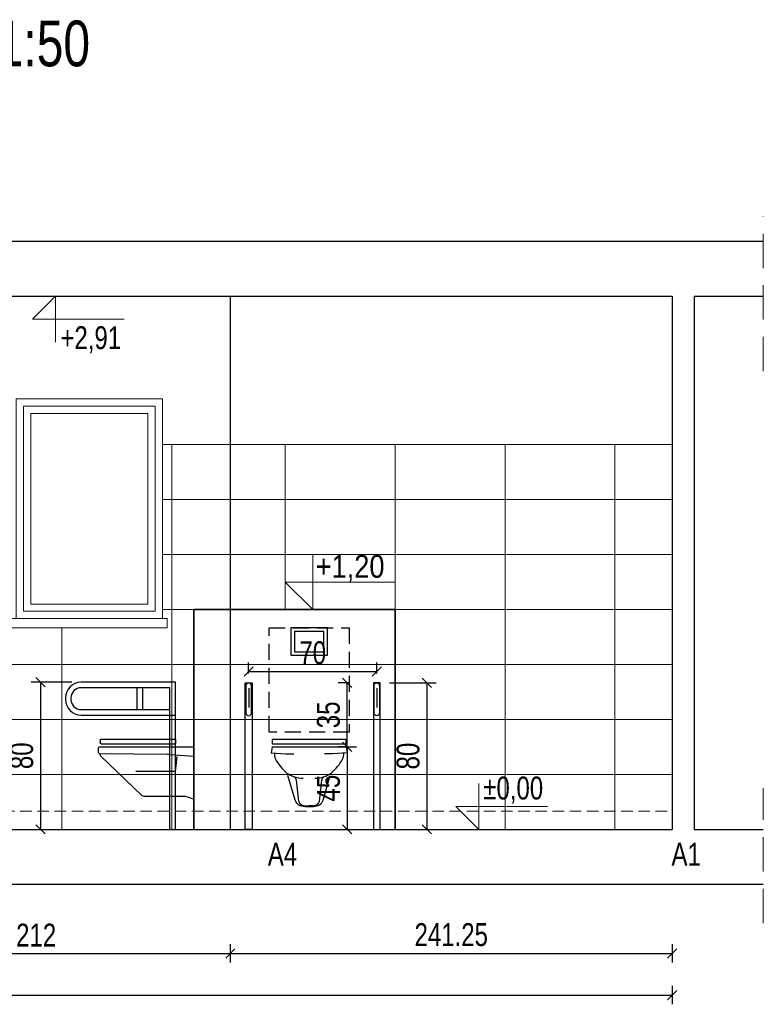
# Model space of a CAD drawing. Header units: inches. Extents: x 0 to 77643, y -44170 to 0.
# Tile 42 of 159: x 68622 to 69028, y -43212 to -42675. Entities that reach past the tile are written whole.
import ezdxf

# ---------------------------------------------------------------- set-up
doc = ezdxf.new("R2010")
doc.units = ezdxf.units.IN
doc.header["$MEASUREMENT"] = 0
doc.linetypes.add('HIDDEN', pattern=[0.375, 0.25, -0.125])
doc.layers.get('0').update_dxf_attribs({"lineweight": 0})
doc.layers.get('Defpoints').update_dxf_attribs({"lineweight": 0})
for name, color, linetype, lineweight in [('p--kafelki', 251, 'Continuous', 13), ('p--numeracja rozwinięcie', 104, 'Continuous', 0), ('p--podpis rysunku', 7, 'Continuous', 0), ('p--wymiary-1-50', 5, 'Continuous', 0), ('p--łazienka NP', 150, 'Continuous', 25), ('p--ściana rozwinięcie', 9, 'Continuous', 25)]:
    doc.layers.add(name, color=color, linetype=linetype, lineweight=lineweight)
doc.styles.add('1-50', font='arial.ttf', dxfattribs={"width": 0.75, "height": 12.5})
doc.styles.get("Standard").update_dxf_attribs({"font": 'arial.ttf', "width": 0.75})
doc.dimstyles.new('1-50', dxfattribs={"dimtxt": 12.5, "dimasz": 5, "dimexe": 5, "dimexo": 5, "dimgap": 0.09, "dimtad": 0, "dimdsep": 46, "dimtxsty": '1-50', "dimblk": 'OBLIQUE', "dimcen": 0.09, "dimadec": 0, "dimazin": 0, "dimtfac": 1, "dimtdec": 4, "dimtix": 1, "dimtofl": 0, "dimtmove": 2, "dimatfit": 3, "dimldrblk": 'OBLIQUE', "dimfxl": 5, "dimfxlon": 1, "dimtvp": 0.8, "dimtolj": 1, "dimtzin": 0, "dimarcsym": 0})

# ---------------------------------------------------------------- blocks, each defined once
blk = doc.blocks.new('_OBLIQUE')
at = {"color": 0, "linetype": 'ByBlock', "lineweight": -2}
for p, q in [((-0.5, -0.5), (0.5, 0.5)), ((0, 0), (0, 0))]:
    blk.add_line(p, q, dxfattribs=at)
blk = doc.blocks.new('*D1708')
at = {"layer": 'Defpoints', "color": 0}
for p in [(68978.03, -43116.49), (68071.53, -43178.81), (68978.03, -43206.98)]:
    blk.add_point(p, dxfattribs=at)
at = {"layer": 'p--wymiary-1-50', "color": 0, "lineweight": -2}
for p, q in [((68071.53, -43201.98), (68071.53, -43211.98)), ((68978.03, -43201.98), (68978.03, -43211.98)), ((68071.53, -43206.98), (68978.03, -43206.98))]:
    blk.add_line(p, q, dxfattribs=at)
at = {"layer": 'p--wymiary-1-50', "color": 0, "lineweight": -2, "xscale": 5, "yscale": 5, "zscale": 5, "rotation": 180}
blk.add_blockref('_OBLIQUE', (68071.53, -43206.98), dxfattribs=at)
at = {"layer": 'p--wymiary-1-50', "color": 0, "lineweight": -2, "xscale": 5, "yscale": 5, "zscale": 5}
blk.add_blockref('_OBLIQUE', (68978.03, -43206.98), dxfattribs=at)
at = {"layer": 'p--wymiary-1-50', "color": 0, "linetype": 'Continuous', "ltscale": 12, "insert": (68524.78, -43196.77), "char_height": 12.5, "attachment_point": 5, "style": '1-50'}
blk.add_mtext('\\A1;906.5', dxfattribs=at)
blk = doc.blocks.new('*D1712')
at = {"layer": 'Defpoints', "color": 0}
for p in [(68524.78, -43116.49), (68736.78, -43116.49), (68736.78, -43184.23)]:
    blk.add_point(p, dxfattribs=at)
at = {"layer": 'p--wymiary-1-50', "color": 0, "lineweight": -2}
for p, q in [((68524.78, -43179.23), (68524.78, -43189.23)), ((68736.78, -43179.23), (68736.78, -43189.23)), ((68524.78, -43184.23), (68736.78, -43184.23))]:
    blk.add_line(p, q, dxfattribs=at)
at = {"layer": 'p--wymiary-1-50', "color": 0, "lineweight": -2, "xscale": 5, "yscale": 5, "zscale": 5, "rotation": 180}
blk.add_blockref('_OBLIQUE', (68524.78, -43184.23), dxfattribs=at)
at = {"layer": 'p--wymiary-1-50', "color": 0, "lineweight": -2, "xscale": 5, "yscale": 5, "zscale": 5}
blk.add_blockref('_OBLIQUE', (68736.78, -43184.23), dxfattribs=at)
at = {"layer": 'p--wymiary-1-50', "color": 0, "linetype": 'Continuous', "ltscale": 12, "insert": (68630.78, -43174.19), "char_height": 12.5, "attachment_point": 5, "style": '1-50'}
blk.add_mtext('\\A1;212', dxfattribs=at)
blk = doc.blocks.new('*D1713')
at = {"layer": 'Defpoints', "color": 0}
for p in [(68736.78, -43116.49), (68978.03, -43116.49), (68978.03, -43184.23)]:
    blk.add_point(p, dxfattribs=at)
at = {"layer": 'p--wymiary-1-50', "color": 0, "lineweight": -2}
for p, q in [((68736.78, -43179.23), (68736.78, -43189.23)), ((68978.03, -43179.23), (68978.03, -43189.23)), ((68736.78, -43184.23), (68978.03, -43184.23))]:
    blk.add_line(p, q, dxfattribs=at)
at = {"layer": 'p--wymiary-1-50', "color": 0, "lineweight": -2, "xscale": 5, "yscale": 5, "zscale": 5, "rotation": 180}
blk.add_blockref('_OBLIQUE', (68736.78, -43184.23), dxfattribs=at)
at = {"layer": 'p--wymiary-1-50', "color": 0, "lineweight": -2, "xscale": 5, "yscale": 5, "zscale": 5}
blk.add_blockref('_OBLIQUE', (68978.03, -43184.23), dxfattribs=at)
at = {"layer": 'p--wymiary-1-50', "color": 0, "linetype": 'Continuous', "ltscale": 12, "insert": (68857.41, -43174.02), "char_height": 12.5, "attachment_point": 5, "style": '1-50'}
blk.add_mtext('\\A1;241.25', dxfattribs=at)
blk = doc.blocks.new('ubi008_w')
for p, q in [((-17.85, 45.55), (-17.85, 42.63)), ((22.61, 45.55), (-17.85, 45.55)), ((22.61, 42.63), (22.61, 45.55)), ((-17.85, 40.6), (-18.4, 36.49)), ((-17.85, 42.63), (22.61, 42.63)), ((-17.85, 40.6), (22.61, 40.6)), ((22.61, 40.6), (23.16, 36.49)), ((-18.4, 36.49), (-10.34, 35.9)), ((-10.34, 35.9), (-6.03, 35.9)), ((15.09, 35.9), (10.78, 35.9)), ((23.16, 36.49), (15.09, 35.9)), ((-5.25, 4.19), (-9.15, 21.17)), ((-3.29, 3.56), (-4.57, 17.85)), ((8.04, 3.56), (9.32, 17.85)), ((10.01, 4.19), (13.9, 21.17)), ((-0.04, 0.49), (2.38, 0.41)), ((0, 0), (4.75, 0)), ((4.79, 0.49), (2.37, 0.41))]:
    blk.add_line(p, q)
for centre, radius, start, end in [((-4.99, 35.95), 11.57, 178.0217, 198.9508), ((9.74, 35.95), 11.57, 341.0491, 1.9782), ((16.39, 46.51), 35.35, 203.8845, 222.3732), ((-11.64, 46.51), 35.35, 317.6268, 336.1155), ((-0.39, 33.39), 14.2, 228.935, 268.2113), ((5.14, 33.39), 14.2, 271.7887, 311.0651), ((-7.84, 17.64), 3.28, 3.715, 41.7265), ((12.6, 17.64), 3.28, 138.2736, 176.285), ((0, 5.39), 5.39, 192.923, 270), ((0.07, 3.86), 3.37, 185.12, 268.2098), ((4.75, 5.39), 5.39, 270, 347.0769), ((4.68, 3.86), 3.37, 271.7904, 354.8799)]:
    blk.add_arc(centre, radius, start, end)
blk = doc.blocks.new('*D1716')
at = {"color": 0, "linetype": 'Continuous', "lineweight": -2}
for p, q in [((68794.71, -43071.49), (68805.59, -43071.49)), ((68800.59, -43071.49), (68800.59, -43116.49)), ((68795.28, -43116.49), (68805.59, -43116.49))]:
    blk.add_line(p, q, dxfattribs=at)
at = {"layer": 'Defpoints', "color": 0}
for p in [(68789.71, -43071.49), (68790.28, -43116.49), (68800.59, -43116.49)]:
    blk.add_point(p, dxfattribs=at)
at = {"color": 0, "lineweight": -2, "xscale": 5, "yscale": 5, "zscale": 5}
for p, rotation in [((68800.59, -43071.49), 90), ((68800.59, -43116.49), 270)]:
    blk.add_blockref('_OBLIQUE', p, dxfattribs=dict(at, rotation=rotation))
at = {"color": 0, "linetype": 'Continuous', "ltscale": 12, "insert": (68790.42, -43093.99), "char_height": 12.5, "attachment_point": 5, "rotation": 90, "style": '1-50'}
blk.add_mtext('\\A1;45', dxfattribs=at)
blk = doc.blocks.new('*D1717')
at = {"color": 0, "linetype": 'Continuous', "lineweight": -2}
for p, q in [((68823.68, -43036.49), (68849.09, -43036.49)), ((68844.09, -43036.49), (68844.09, -43116.49)), ((68837.79, -43116.49), (68849.09, -43116.49))]:
    blk.add_line(p, q, dxfattribs=at)
at = {"layer": 'Defpoints', "color": 0}
for p in [(68818.68, -43036.49), (68832.79, -43116.49), (68844.09, -43116.49)]:
    blk.add_point(p, dxfattribs=at)
at = {"color": 0, "lineweight": -2, "xscale": 5, "yscale": 5, "zscale": 5}
for p, rotation in [((68844.09, -43036.49), 90), ((68844.09, -43116.49), 270)]:
    blk.add_blockref('_OBLIQUE', p, dxfattribs=dict(at, rotation=rotation))
at = {"color": 0, "linetype": 'Continuous', "ltscale": 12, "insert": (68833.88, -43076.49), "char_height": 12.5, "attachment_point": 5, "rotation": 90, "style": '1-50'}
blk.add_mtext('\\A1;80', dxfattribs=at)
blk = doc.blocks.new('kota wykoń')
for p, q in [((0, 25), (0, 0)), ((0, 0), (-12.5, 12.5)), ((-12.5, 12.5), (37.5, 12.5))]:
    blk.add_line(p, q)
at = {"lineweight": 0}
blk.add_line((-2.5, 0), (2.5, 0), dxfattribs=at)
blk = doc.blocks.new('ubi010_w')
for p, q in [((63.03, 41.06), (13.06, 41.06)), ((64.33, 35.71), (0, 35.71)), ((0, 35.71), (0, 0)), ((12.29, 38.65), (12.29, 40.3)), ((63.03, 37.88), (13.06, 37.88)), ((63.8, 40.3), (63.8, 38.65)), ((64.97, 31.94), (64.97, 35.07)), ((15.94, 30.59), (0, 29.39)), ((11.6, 29.19), (12.56, 18.91)), ((64.34, 31.3), (17.93, 30.68)), ((35.39, 2.65), (63.41, 29.43)), ((63.83, 31.29), (63.84, 30.48)), ((12.56, 18.91), (39.39, 18.91)), ((0.45, 0.25), (0, 0)), ((5.45, 1.81), (33.29, 1.81))]:
    blk.add_line(p, q)
for centre, radius, start, end in [((13.06, 40.3), 0.769, 90, 179.99999), ((63.03, 40.3), 0.769, 0, 90), ((13.06, 38.65), 0.769, 179.99999, 270), ((63.03, 38.65), 0.769, 270, 359.99998), ((64.33, 35.07), 0.641, 0, 90), ((18.36, -1.35), 32.04, 90.76645, 94.3203), ((62.18, 30.55), 1.67, 317.57596, 325.94354), ((62.18, 30.55), 1.67, 325.94258, 357.556), ((64.33, 31.94), 0.641, 270.76613, 359.99998), ((7.63, -13.94), 15.91, 97.8626, 116.84779), ((33.29, 4.85), 3.03, 270, 313.69384)]:
    blk.add_arc(centre, radius, start, end)
blk = doc.blocks.new('A$7E31BBA1C333')
blk.add_blockref('ubi010_w', (0, 0))
blk = doc.blocks.new('*D1718')
at = {"color": 0, "linetype": 'Continuous', "lineweight": -2}
for p, q in [((68650.28, -43036.17), (68628.11, -43036.17)), ((68633.11, -43036.17), (68633.11, -43116.49)), ((68626.8, -43116.49), (68638.11, -43116.49))]:
    blk.add_line(p, q, dxfattribs=at)
at = {"layer": 'Defpoints', "color": 0}
for p in [(68655.28, -43036.17), (68621.8, -43116.49), (68633.11, -43116.49)]:
    blk.add_point(p, dxfattribs=at)
at = {"color": 0, "lineweight": -2, "xscale": 5, "yscale": 5, "zscale": 5}
for p, rotation in [((68633.11, -43036.17), 90), ((68633.11, -43116.49), 270)]:
    blk.add_blockref('_OBLIQUE', p, dxfattribs=dict(at, rotation=rotation))
at = {"color": 0, "linetype": 'Continuous', "ltscale": 12, "insert": (68622.9, -43076.33), "char_height": 12.5, "attachment_point": 5, "rotation": 90, "style": '1-50'}
blk.add_mtext('\\A1;80', dxfattribs=at)
blk = doc.blocks.new('*D1722')
at = {"color": 0, "linetype": 'Continuous', "lineweight": -2, "ltscale": 30}
for p, q in [((68801.48, -43036.49), (68795.59, -43036.49)), ((68800.59, -43071.49), (68800.59, -43036.49)), ((68800.59, -43071.49), (68795.59, -43071.49))]:
    blk.add_line(p, q, dxfattribs=at)
at = {"layer": 'Defpoints', "color": 0}
for p in [(68800.59, -43036.49), (68806.48, -43036.49), (68805.59, -43071.49)]:
    blk.add_point(p, dxfattribs=at)
at = {"color": 0, "lineweight": -2, "xscale": 5, "yscale": 5, "zscale": 5}
for p, rotation in [((68800.59, -43036.49), 90), ((68800.59, -43071.49), 270)]:
    blk.add_blockref('_OBLIQUE', p, dxfattribs=dict(at, rotation=rotation))
at = {"color": 0, "linetype": 'Continuous', "ltscale": 12, "insert": (68790.38, -43053.99), "char_height": 12.5, "attachment_point": 5, "rotation": 90, "style": '1-50'}
blk.add_mtext('\\A1;35', dxfattribs=at)
blk = doc.blocks.new('*D1739')
at = {"color": 0, "linetype": 'Continuous', "lineweight": -2, "ltscale": 30}
for p, q in [((68746.78, -43031.49), (68746.78, -43025.37)), ((68816.78, -43031.49), (68816.78, -43025.37)), ((68746.78, -43030.37), (68816.78, -43030.37))]:
    blk.add_line(p, q, dxfattribs=at)
at = {"layer": 'Defpoints', "color": 0}
for p in [(68816.78, -43030.37), (68746.78, -43036.49), (68816.78, -43036.49)]:
    blk.add_point(p, dxfattribs=at)
at = {"color": 0, "lineweight": -2, "xscale": 5, "yscale": 5, "zscale": 5, "rotation": 180}
blk.add_blockref('_OBLIQUE', (68746.78, -43030.37), dxfattribs=at)
at = {"color": 0, "lineweight": -2, "xscale": 5, "yscale": 5, "zscale": 5}
blk.add_blockref('_OBLIQUE', (68816.78, -43030.37), dxfattribs=at)
at = {"color": 0, "linetype": 'Continuous', "ltscale": 12, "insert": (68781.78, -43020.16), "char_height": 12.5, "attachment_point": 5, "style": '1-50'}
blk.add_mtext('\\A1;70', dxfattribs=at)

msp = doc.modelspace()

# ---------------------------------------------------------------- linework, layer by layer
at = {"color": 0, "linetype": 'HIDDEN', "ltscale": 75}
for points in [[(69027.78315, -42866.36997), (69027.78315, -42781.7048)], [(69027.78315, -43167.63239), (69027.78315, -43093.96721)]]:
    msp.add_lwpolyline(points, dxfattribs=at)
at = {"color": 0}
for points in [[(68619.78369, -43001.48684), (68699.78369, -43001.48684), (68699.78369, -42881.48684), (68619.78369, -42881.48684)], [(68623.78369, -42997.48684), (68695.78369, -42997.48684), (68695.78369, -42885.48684), (68623.78369, -42885.48684)], [(68627.78369, -42993.48684), (68691.78369, -42993.48684), (68691.78369, -42889.48684), (68627.78369, -42889.48684)], [(68617.28369, -43006.48684), (68702.28369, -43006.48684), (68702.28369, -43001.48684), (68617.28369, -43001.48684)]]:
    msp.add_lwpolyline(points, close=True, dxfattribs=at)
at = {"layer": 'p--kafelki', "linetype": 'Continuous'}
for p, q in [((68699.78369, -42906.48684), (68978.03369, -42906.48684)), ((68704.78369, -42906.48684), (68704.78369, -43116.48684)), ((68766.78369, -42996.48684), (68766.78369, -42906.48684)), ((68826.78369, -42996.48684), (68826.78369, -42906.48684)), ((68886.78369, -43116.48684), (68886.78369, -42906.48684)), ((68946.78369, -43116.48684), (68946.78369, -42906.48684)), ((68699.78369, -42936.48684), (68978.03369, -42936.48684)), ((68699.78369, -42966.48684), (68978.03369, -42966.48684)), ((68699.78369, -42996.48684), (68978.03369, -42996.48684)), ((68644.78369, -43006.48684), (68644.78369, -43116.48684)), ((68367.98225, -43026.48684), (68978.03369, -43026.48684)), ((68181.48369, -43056.48684), (68978.03369, -43056.48684)), ((68181.48369, -43086.48684), (68978.03369, -43086.48684))]:
    msp.add_line(p, q, dxfattribs=at)
at = {"layer": 'p--kafelki', "linetype": 'HIDDEN', "ltscale": 25}
msp.add_line((68181.48369, -43106.48684), (68978.03369, -43106.48684), dxfattribs=at)
at = {"layer": 'p--łazienka NP', "linetype": 'Continuous', "lineweight": 35, "ltscale": 35}
for p, q in [((68736.78369, -42996.48684), (68826.78369, -42996.48684)), ((68826.78369, -42996.48684), (68826.78369, -43116.48684))]:
    msp.add_line(p, q, dxfattribs=at)
at = {"layer": 'p--łazienka NP', "linetype": 'Continuous', "lineweight": 30, "ltscale": 35}
for p, q in [((68706.78369, -43036.1701), (68655.28369, -43036.1701)), ((68706.78369, -43116.48684), (68706.78369, -43036.1701)), ((68703.78369, -43039.1701), (68655.28369, -43039.1701)), ((68685.78369, -43039.1701), (68685.78369, -43051.14814)), ((68688.78369, -43039.1701), (68688.78369, -43051.14814)), ((68703.78369, -43116.48684), (68703.78369, -43039.1701)), ((68746.83974, -43039.48684), (68746.83974, -43049.96308)), ((68816.72764, -43039.48684), (68816.72764, -43049.96308)), ((68646.78369, -43044.6701), (68646.78369, -43045.64814)), ((68649.78369, -43044.6701), (68649.78369, -43045.64814)), ((68655.28369, -43051.14814), (68703.78369, -43051.14814)), ((68655.28369, -43054.14814), (68706.78369, -43054.14814))]:
    msp.add_line(p, q, dxfattribs=at)
at = {"layer": 'p--łazienka NP', "linetype": 'Continuous', "lineweight": 35, "ltscale": 35}
msp.add_lwpolyline([(68736.78369, -42996.48684), (68716.78369, -42996.48684), (68716.78369, -43116.48684)], dxfattribs=at)
at = {"layer": 'p--łazienka NP', "linetype": 'HIDDEN', "ltscale": 35}
msp.add_lwpolyline([(68757.9478, -43006.5033), (68801.61957, -43006.5033), (68801.61957, -43063.35405), (68757.9478, -43063.35405)], close=True, dxfattribs=at)
at = {"layer": 'p--łazienka NP', "linetype": 'Continuous', "lineweight": 30, "ltscale": 35}
for points in [[(68769.78369, -43021.5033), (68789.78369, -43021.5033), (68789.78369, -43006.5033), (68769.78369, -43006.5033)], [(68771.78369, -43019.5033), (68787.78369, -43019.5033), (68787.78369, -43008.5033), (68771.78369, -43008.5033)], [(68748.68369, -43116.48684), (68744.88369, -43116.48684), (68744.88369, -43036.48684), (68748.68369, -43036.48684)], [(68814.88369, -43116.48684), (68818.68369, -43116.48684), (68818.68369, -43036.48684), (68814.88369, -43036.48684)]]:
    msp.add_lwpolyline(points, close=True, dxfattribs=at)
for points in [[(68745.33096, -43038.00995), (68745.33096, -43053.00995, 1), (68748.33096, -43053.00995), (68748.33096, -43038.00995, 1), (68745.33096, -43038.00995)], [(68818.23641, -43038.00995), (68818.23641, -43053.00995, -1), (68815.23641, -43053.00995), (68815.23641, -43038.00995, -1), (68818.23641, -43038.00995)]]:
    msp.add_lwpolyline(points, format="xyb", close=True, dxfattribs=at)
for centre, radius, start, end in [((68655.28369, -43044.6701), 8.5, 90, 180), ((68655.28369, -43044.6701), 5.5, 90, 180), ((68655.28369, -43045.64814), 8.5, 180, 270), ((68655.28369, -43045.64814), 5.5, 180, 270)]:
    msp.add_arc(centre, radius, start, end, dxfattribs=at)
at = {"layer": 'p--ściana rozwinięcie', "lineweight": 30, "ltscale": 35}
for p, q in [((68025.55891, -42795.48684), (69027.78315, -42795.48684)), ((68071.53369, -42825.48684), (68978.03369, -42825.48684)), ((68736.78369, -42825.48684), (68736.78369, -43116.48684)), ((68978.03369, -42825.48684), (68978.03369, -43116.48684)), ((68978.03369, -42825.48684), (68978.03369, -43116.48684)), ((68990.03369, -42825.48684), (68990.03369, -43116.48684)), ((68990.03369, -42825.48684), (69027.78315, -42825.48684)), ((68071.53369, -43116.48684), (68978.03369, -43116.48684)), ((68990.03369, -43116.48684), (69027.78315, -43116.48684)), ((68025.55891, -43146.48684), (69027.78315, -43146.48684))]:
    msp.add_line(p, q, dxfattribs=at)

# ---------------------------------------------------------------- block references
at = {"xscale": -1, "rotation": 180}
msp.add_blockref('kota wykoń', (68641.35622, -42825.48684), dxfattribs=at)
at = {"xscale": 1.2, "yscale": 1.2, "zscale": 1.2, "rotation": 360}
msp.add_blockref('kota wykoń', (68781.78369, -42996.48684), dxfattribs=at)
msp.add_blockref('kota wykoń', (68872.44126, -43116.48684))
at = {"layer": 'p--łazienka NP', "linetype": 'Continuous', "lineweight": 30, "ltscale": 35, "xscale": -0.8, "yscale": 0.8, "zscale": 0.8}
msp.add_blockref('A$7E31BBA1C333', (68716.78369, -43100.05629), dxfattribs=at)
at = {"layer": 'p--łazienka NP', "linetype": 'Continuous', "lineweight": 30, "ltscale": 35, "yscale": 0.8}
msp.add_blockref('ubi008_w', (68777.40735, -43103.97061), dxfattribs=at)

# ---------------------------------------------------------------- texts
at = {"color": 0, "char_height": 12.5, "width": 211.4644408, "style": '1-50'}
for s, insert, attachment_point in [('+2,91', (68644.01907, -42856.69941), 7), ('%%p0,00', (68874.90448, -43087.69017), 1)]:
    msp.add_mtext(s, dxfattribs=dict(at, insert=insert, attachment_point=attachment_point))
at = {"insert": (68820.96018, -42981.4827), "char_height": 12.5, "width": 207.4159655, "attachment_point": 9, "style": '1-50'}
msp.add_mtext('{\\W0.85;+1,20}', dxfattribs=at)
at = {"layer": 'p--numeracja rozwinięcie', "style": '1-50', "width": 0.75}
for s, p in [('A4', (68757.25768, -43136.31517)), ('A1', (68977.65292, -43136.31517))]:
    msp.add_text(s, height=12.5, dxfattribs=at).set_placement(p)
at = {"layer": 'p--podpis rysunku', "insert": (68585.25696, -42674.99614), "char_height": 25, "width": 339.7207426, "attachment_point": 2}
msp.add_mtext('RZUT    1:50', dxfattribs=at)

# ---------------------------------------------------------------- dimensions: what is measured, and where the dimension line sits
at = {"linetype": 'Continuous', "ltscale": 30}
dim = msp.add_linear_dim(base=(68816.78369, -43030.37139), p1=(68746.78369, -43036.48684), p2=(68816.78369, -43036.48684), dimstyle='1-50', override={"dimtxt": 12.5, "dimfxl": 1, "dimfxlon": 0}, dxfattribs=at)
dim.commit()
dim.dimension.update_dxf_attribs({"geometry": '*D1739', "text_midpoint": (68781.78369, -43020.16139)})
at = {"linetype": 'Continuous'}
for base, p1, p2, picture, middle in [((68633.10688, -43116.48684), (68655.28369, -43036.1701), (68621.79972, -43116.48684), '*D1718', (68622.89688, -43076.32847)), ((68844.09427, -43116.48684), (68818.68369, -43036.48684), (68832.7871, -43116.48684), '*D1717', (68833.88427, -43076.48684))]:
    dim = msp.add_linear_dim(base=base, p1=p1, p2=p2, angle=90, text='80', dimstyle='1-50', override={"dimtxt": 12.5, "dimfxl": 1, "dimfxlon": 0}, dxfattribs=at)
    dim.commit()
    dim.dimension.update_dxf_attribs({"geometry": picture, "text_midpoint": middle})
at = {"linetype": 'Continuous', "ltscale": 30}
dim = msp.add_linear_dim(base=(68800.58764, -43036.48684), p1=(68805.58764, -43071.48684), p2=(68806.47714, -43036.48684), angle=90, dimstyle='1-50', override={"dimfxl": 1, "dimfxlon": 0}, dxfattribs=at)
dim.commit()
dim.dimension.update_dxf_attribs({"geometry": '*D1722', "text_midpoint": (68790.37764, -43053.98684)})
at = {"linetype": 'Continuous'}
dim = msp.add_linear_dim(base=(68800.58764, -43116.48684), p1=(68789.71235, -43071.48684), p2=(68790.2844, -43116.48684), angle=90, dimstyle='1-50', override={"dimtxt": 12.5, "dimfxl": 1, "dimfxlon": 0}, dxfattribs=at)
dim.commit()
dim.dimension.update_dxf_attribs({"geometry": '*D1716', "text_midpoint": (68790.41764, -43093.98684)})
at = {"layer": 'p--wymiary-1-50'}
for base, p1, p2, picture, middle in [((68978.03369, -43206.98334), (68071.53369, -43178.80645), (68978.03369, -43116.48684), '*D1708', (68524.78369, -43196.77334)), ((68736.78369, -43184.22976), (68524.78369, -43116.48684), (68736.78369, -43116.48684), '*D1712', (68630.78369, -43174.18976)), ((68978.03369, -43184.22976), (68736.78369, -43116.48684), (68978.03369, -43116.48684), '*D1713', (68857.40869, -43174.01976))]:
    dim = msp.add_linear_dim(base=base, p1=p1, p2=p2, dimstyle='1-50', override={"dimtxt": 12.5}, dxfattribs=at)
    dim.commit()
    dim.dimension.update_dxf_attribs({"geometry": picture, "text_midpoint": middle})

doc.saveas('drawing.dxf')
